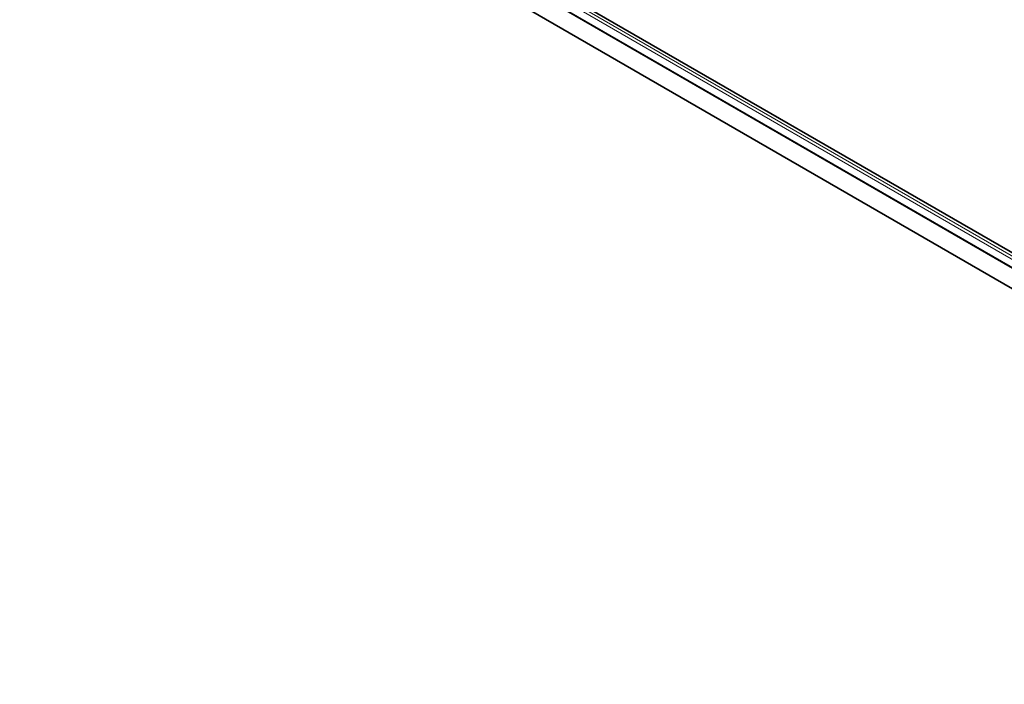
# Model space of a CAD drawing. Header units: millimetres. Extents: x 10 to 830, y 10 to 584.
# Tile 117 of 175: x 512 to 560, y 439 to 471. Entities that reach past the tile are written whole.
import ezdxf

# ---------------------------------------------------------------- set-up
doc = ezdxf.new("R2010")
doc.units = ezdxf.units.MM
doc.header["$LTSCALE"] = 2
doc.layers.add('Sichtbar (ISO)', color=7, linetype='Continuous', lineweight=35)
doc.layers.add('Sichtbar schmal (ISO)', color=7, linetype='Continuous', lineweight=18)

msp = doc.modelspace()

# ---------------------------------------------------------------- linework, layer by layer
at = {"layer": 'Sichtbar (ISO)'}
for p, q in [((512.33511028, 485.8110612), (592.86325895, 439.31811289)), ((518.64941929, 483.88011217), (582.44769033, 447.04616336)), ((518.57870813, 483.20300319), (582.37697905, 446.3690543)), ((518.78528717, 483.07740665), (582.58355814, 446.24345772))]:
    msp.add_line(p, q, dxfattribs=at)
at = {"layer": 'Sichtbar schmal (ISO)'}
for p, q in [((582.37697913, 446.77550332), (518.57870806, 483.6094523)), ((582.44522205, 446.8965033), (518.64695097, 483.73045228))]:
    msp.add_line(p, q, dxfattribs=at)

doc.saveas('drawing.dxf')
